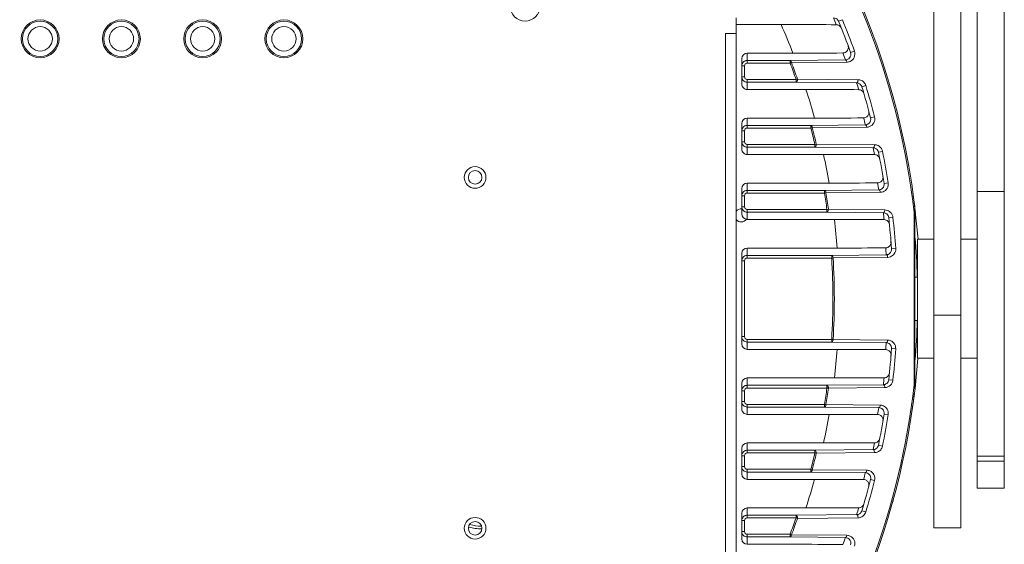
# Model space of a CAD drawing. Header units: millimetres. Extents: x 29170 to 33192, y 36 to 3108.
# Tile 87 of 256: x 29510 to 29692, y 2024 to 2121. Entities that reach past the tile are written whole.
import ezdxf

# ---------------------------------------------------------------- set-up
doc = ezdxf.new("R2010")
doc.units = ezdxf.units.MM
doc.layers.add('细实线', color=7, linetype='Continuous', lineweight=13)

msp = doc.modelspace()

# ---------------------------------------------------------------- linework, layer by layer
at = {"layer": '细实线'}
for p, q in [((29686.545, 2034.186), (29686.545, 2159.185)), ((29691.545, 2034.186), (29691.545, 2158.648)), ((29683.545, 2153.014), (29683.545, 2026.842)), ((29678.545, 2026.842), (29678.545, 2132.145)), ((29642.045, 2017.339), (29642.045, 2121.031)), ((29650.328, 2119.824), (29642.045, 2119.824)), ((29660.941, 2120.429), (29661.649, 2120.719)), ((29640.045, 2118.185), (29642.045, 2118.185)), ((29640.045, 2118.185), (29640.045, 2020.185)), ((29644.082, 2114.547), (29652.515, 2114.547)), ((29644.082, 2112.694), (29644.082, 2114.547)), ((29663.156, 2114.658), (29663.876, 2114.916)), ((29643.082, 2108.824), (29643.082, 2113.547)), ((29644.082, 2113.194), (29652.008, 2113.194)), ((29644.082, 2112.694), (29652.006, 2112.694)), ((29652.008, 2113.194), (29662.222, 2113.299)), ((29652.008, 2113.194), (29652.008, 2112.694)), ((29652.008, 2112.694), (29652.256, 2112.787)), ((29652.256, 2112.786), (29662.473, 2112.886)), ((29643.082, 2112.194), (29643.582, 2112.194)), ((29643.582, 2110.177), (29643.582, 2112.194)), ((29643.082, 2110.177), (29643.582, 2110.177)), ((29653.094, 2109.677), (29644.082, 2109.677)), ((29644.082, 2107.824), (29644.082, 2109.677)), ((29653.096, 2109.177), (29644.082, 2109.177)), ((29653.346, 2109.763), (29653.095, 2109.677)), ((29653.095, 2109.677), (29653.095, 2109.177)), ((29664.281, 2109.061), (29653.096, 2109.177)), ((29664.534, 2109.641), (29653.346, 2109.762)), ((29654.923, 2107.824), (29644.082, 2107.824)), ((29665.242, 2108.34), (29665.974, 2108.561)), ((29643.082, 2096.824), (29643.082, 2101.547)), ((29644.082, 2102.547), (29656.502, 2102.547)), ((29644.082, 2100.694), (29644.082, 2102.547)), ((29666.852, 2102.569), (29667.593, 2102.758)), ((29643.082, 2100.194), (29643.582, 2100.194)), ((29643.582, 2098.177), (29643.582, 2100.194)), ((29644.082, 2101.194), (29655.826, 2101.194)), ((29644.082, 2100.694), (29655.825, 2100.694)), ((29655.826, 2101.194), (29665.888, 2101.301)), ((29655.826, 2101.194), (29655.826, 2100.694)), ((29655.826, 2100.694), (29656.083, 2100.761)), ((29656.083, 2100.761), (29666.146, 2100.863)), ((29643.082, 2098.177), (29643.582, 2098.177)), ((29656.838, 2097.738), (29656.58, 2097.677)), ((29667.58, 2097.619), (29656.838, 2097.737)), ((29656.578, 2097.677), (29644.082, 2097.677)), ((29644.082, 2095.824), (29644.082, 2097.677)), ((29656.58, 2097.177), (29644.082, 2097.177)), ((29656.58, 2097.677), (29656.58, 2097.177)), ((29667.321, 2097.063), (29656.58, 2097.177)), ((29668.304, 2096.25), (29669.053, 2096.403)), ((29658.173, 2095.824), (29644.082, 2095.824)), ((29644.082, 2090.547), (29659.198, 2090.547)), ((29644.082, 2088.694), (29644.082, 2090.547)), ((29669.355, 2090.479), (29670.11, 2090.6)), ((29643.082, 2086.177), (29643.082, 2089.547)), ((29644.082, 2089.194), (29658.355, 2089.194)), ((29644.082, 2088.694), (29658.354, 2088.694)), ((29658.355, 2089.194), (29668.37, 2089.302)), ((29658.355, 2089.194), (29658.355, 2088.694)), ((29658.355, 2088.694), (29658.617, 2088.736)), ((29658.617, 2088.736), (29668.632, 2088.841)), ((29686.545, 2088.989), (29691.545, 2088.989)), ((29643.082, 2088.194), (29643.582, 2088.194)), ((29643.582, 2086.177), (29643.582, 2088.194)), ((29643.082, 2086.177), (29643.582, 2086.177)), ((29643.082, 2086.177), (29643.082, 2084.859)), ((29658.797, 2085.677), (29644.082, 2085.677)), ((29644.082, 2083.824), (29644.082, 2085.677)), ((29658.798, 2085.177), (29644.082, 2085.177)), ((29659.061, 2085.712), (29658.798, 2085.677)), ((29658.798, 2085.677), (29658.798, 2085.177)), ((29669.216, 2085.064), (29658.798, 2085.177)), ((29669.479, 2085.597), (29659.061, 2085.712)), ((29674.903, 2085.083), (29674.903, 2053.288)), ((29675.045, 2085.889), (29675.045, 2052.482)), ((29660.184, 2083.824), (29644.082, 2083.824)), ((29670.211, 2084.16), (29670.972, 2084.245)), ((29678.545, 2080.185), (29675.545, 2080.185)), ((29675.545, 2058.185), (29675.545, 2080.185)), ((29686.545, 2080.185), (29683.545, 2080.185)), ((29644.082, 2078.547), (29660.686, 2078.547)), ((29644.082, 2076.694), (29644.082, 2078.547)), ((29670.73, 2078.389), (29671.494, 2078.442)), ((29643.082, 2060.824), (29643.082, 2077.547)), ((29643.082, 2076.194), (29643.582, 2076.194)), ((29643.582, 2062.177), (29643.582, 2076.194)), ((29644.082, 2077.194), (29659.673, 2077.194)), ((29644.082, 2076.694), (29659.673, 2076.694)), ((29659.673, 2077.194), (29669.734, 2077.304)), ((29659.673, 2077.194), (29659.673, 2076.694)), ((29659.673, 2076.694), (29659.938, 2076.71)), ((29659.938, 2076.71), (29669.999, 2076.819)), ((29675.545, 2073.185), (29675.045, 2073.185)), ((29675.545, 2073.185), (29675.045, 2073.185)), ((29675.545, 2065.185), (29675.045, 2065.185)), ((29675.545, 2065.185), (29675.045, 2065.185)), ((29678.545, 2066.132), (29683.545, 2066.132)), ((29643.082, 2062.177), (29643.582, 2062.177)), ((29659.673, 2061.677), (29644.082, 2061.677)), ((29644.082, 2059.824), (29644.082, 2061.677)), ((29659.938, 2061.661), (29659.673, 2061.677)), ((29659.673, 2061.677), (29659.673, 2061.177)), ((29669.999, 2061.552), (29659.938, 2061.661)), ((29659.673, 2061.177), (29644.082, 2061.177)), ((29644.082, 2059.824), (29660.694, 2059.824)), ((29669.734, 2061.067), (29659.673, 2061.177)), ((29670.73, 2059.981), (29671.494, 2059.929)), ((29678.545, 2058.185), (29675.545, 2058.185)), ((29686.545, 2058.185), (29683.545, 2058.185)), ((29660.177, 2054.547), (29644.082, 2054.547)), ((29644.082, 2052.694), (29644.082, 2054.547)), ((29670.211, 2054.21), (29670.972, 2054.126)), ((29643.082, 2048.824), (29643.082, 2053.547)), ((29644.082, 2053.194), (29658.798, 2053.194)), ((29644.082, 2052.694), (29658.797, 2052.694)), ((29658.798, 2053.194), (29669.216, 2053.307)), ((29658.798, 2053.194), (29658.798, 2052.694)), ((29658.798, 2052.694), (29659.061, 2052.659)), ((29659.061, 2052.659), (29669.479, 2052.774)), ((29674.903, 2053.288), (29674.962, 2052.931)), ((29643.082, 2052.194), (29643.582, 2052.194)), ((29643.582, 2050.177), (29643.582, 2052.194)), ((29643.082, 2050.177), (29643.582, 2050.177)), ((29658.352, 2049.677), (29644.082, 2049.677)), ((29644.082, 2047.824), (29644.082, 2049.677)), ((29658.355, 2049.177), (29644.082, 2049.177)), ((29658.617, 2049.635), (29658.355, 2049.677)), ((29658.355, 2049.677), (29658.355, 2049.177)), ((29668.37, 2049.069), (29658.355, 2049.177)), ((29668.632, 2049.53), (29658.617, 2049.635)), ((29644.082, 2047.824), (29659.206, 2047.824)), ((29669.355, 2047.892), (29670.11, 2047.771)), ((29643.082, 2036.824), (29643.082, 2041.547)), ((29658.166, 2042.547), (29644.082, 2042.547)), ((29644.082, 2040.694), (29644.082, 2042.547)), ((29668.304, 2042.121), (29669.053, 2041.967)), ((29643.082, 2040.194), (29643.582, 2040.194)), ((29643.582, 2038.177), (29643.582, 2040.194)), ((29644.082, 2041.194), (29656.58, 2041.194)), ((29644.082, 2040.694), (29656.578, 2040.694)), ((29656.58, 2041.194), (29667.321, 2041.308)), ((29656.58, 2041.194), (29656.58, 2040.694)), ((29656.58, 2040.694), (29656.838, 2040.633)), ((29656.838, 2040.634), (29667.58, 2040.752)), ((29691.545, 2040.132), (29686.545, 2040.132)), ((29643.082, 2038.177), (29643.582, 2038.177)), ((29691.545, 2039.185), (29686.545, 2039.185)), ((29655.817, 2037.677), (29644.082, 2037.677)), ((29644.082, 2035.824), (29644.082, 2037.677)), ((29655.826, 2037.177), (29644.082, 2037.177)), ((29656.083, 2037.609), (29655.826, 2037.677)), ((29655.826, 2037.677), (29655.826, 2037.177)), ((29665.888, 2037.07), (29655.826, 2037.177)), ((29666.146, 2037.507), (29656.083, 2037.61)), ((29644.082, 2035.824), (29656.51, 2035.824)), ((29666.852, 2035.802), (29667.593, 2035.613)), ((29691.545, 2034.185), (29686.545, 2034.185)), ((29654.915, 2030.547), (29644.082, 2030.547)), ((29644.082, 2028.694), (29644.082, 2030.547)), ((29643.082, 2024.824), (29643.082, 2029.547)), ((29644.082, 2029.194), (29653.096, 2029.194)), ((29644.082, 2028.694), (29653.094, 2028.694)), ((29653.095, 2029.194), (29653.095, 2028.694)), ((29653.095, 2028.694), (29653.346, 2028.607)), ((29653.096, 2029.194), (29664.281, 2029.309)), ((29653.346, 2028.608), (29664.534, 2028.73)), ((29665.242, 2030.031), (29665.974, 2029.809)), ((29643.082, 2028.194), (29643.582, 2028.194)), ((29643.582, 2026.177), (29643.582, 2028.194)), ((29683.545, 2026.842), (29678.545, 2026.842)), ((29643.082, 2026.177), (29643.582, 2026.177)), ((29651.987, 2025.677), (29644.082, 2025.677)), ((29644.082, 2023.824), (29644.082, 2025.677)), ((29652.008, 2025.177), (29644.082, 2025.177)), ((29652.256, 2025.584), (29652.008, 2025.677)), ((29652.008, 2025.677), (29652.008, 2025.177)), ((29662.222, 2025.072), (29652.008, 2025.177)), ((29662.473, 2025.485), (29652.256, 2025.584)), ((29644.082, 2023.824), (29652.523, 2023.824))]:
    msp.add_line(p, q, dxfattribs=at)
for centre, radius in [((29603.072, 2123.206), 2.75), ((29513.545, 2117.185), 3.5), ((29513.545, 2117.185), 3.25), ((29528.545, 2117.185), 3.5), ((29528.545, 2117.185), 3.25), ((29543.545, 2117.185), 3.5), ((29543.545, 2117.185), 3.25), ((29558.545, 2117.185), 3.5), ((29558.545, 2117.185), 3.25), ((29513.545, 2117.185), 2.25), ((29528.545, 2117.185), 2.25), ((29543.545, 2117.185), 2.25), ((29558.545, 2117.185), 2.25), ((29593.845, 2091.585), 2), ((29593.845, 2091.585), 1.25), ((29593.845, 2026.785), 2), ((29593.845, 2026.785), 1.25)]:
    msp.add_circle(centre, radius, dxfattribs=at)
for centre, radius, start, end in [((29536.045, 2069.185), 140, 4.5118, 175.47238), ((29536.045, 2069.185), 139.765, 6.53108, 34.29584), ((29559.679, 2079.175), 99.346, 20.8576, 24.15233), ((29536.044, 2070.185), 134.001, 21.72814, 22.31271), ((29536.045, 2069.185), 135, 19.68417, 22.30784), ((29536.045, 2069.185), 135.765, 19.68417, 22.30784), ((29653.733, 3342.873), 1228.327, 269.943153, 270.374392), ((29536.044, 2068.185), 134.001, 19.67407, 20.25331), ((29661.742, 2115.582), 1.013, 316.03242, 359.68439), ((29644.082, 2112.194), 0.5, 90.00526, 180.00347), ((29644.083, 2112.192), 1.002, 103.99638, 116.90037), ((29644.083, 2112.189), 1.005, 90.03169, 103.95138), ((29536.045, 2069.185), 123.857, 19.08223, 20.56602), ((29536.045, 2069.185), 124.122, 19.08141, 20.5654), ((29644.086, 2110.177), 1.005, 180.03169, 193.95067), ((29644.084, 2110.178), 1.002, 193.99567, 206.89886), ((29644.082, 2110.177), 0.5, 179.99653, 269.99475), ((29536.044, 2070.185), 134.001, 16.2994, 16.86514), ((29664.511, 2108.108), 1.534, 49.63906, 64.87342), ((29664.528, 2108.123), 1.511, 16.8655, 23.27225), ((29560.564, 2076.708), 99.357, 15.07385, 18.2507), ((29536.045, 2069.185), 135, 14.31678, 16.85979), ((29536.045, 2069.185), 135.765, 14.31678, 16.85979), ((29657.701, 3248.449), 1145.902, 269.940043, 270.392789), ((29536.044, 2068.185), 134.001, 14.30762, 14.86985), ((29644.082, 2100.194), 0.5, 90.00526, 180.00347), ((29644.083, 2100.192), 1.002, 103.99638, 116.90037), ((29644.083, 2100.189), 1.005, 90.03169, 103.95138), ((29536.045, 2069.185), 123.857, 13.29928, 14.73799), ((29536.045, 2069.185), 124.122, 13.29876, 14.73756), ((29644.086, 2098.177), 1.005, 180.03169, 193.95067), ((29644.084, 2098.178), 1.002, 193.99567, 206.89886), ((29644.082, 2098.177), 0.5, 179.99653, 269.99475), ((29536.044, 2070.185), 134.001, 11.01757, 11.5708), ((29667.554, 2096.086), 1.535, 45.88739, 63.16386), ((29536.045, 2069.185), 135, 9.0752, 11.56493), ((29667.572, 2096.1), 1.512, 11.57367, 19.28778), ((29536.045, 2069.185), 135.765, 9.0752, 11.56493), ((29561.179, 2074.243), 99.366, 9.4437, 12.54375), ((29660.394, 3181.531), 1090.985, 269.93721, 270.407914), ((29536.044, 2068.185), 134.001, 9.06684, 9.61792), ((29644.082, 2088.194), 0.5, 90.00526, 180.00347), ((29644.083, 2088.192), 1.002, 103.99638, 116.90037), ((29644.083, 2088.189), 1.005, 90.03169, 103.95138), ((29536.045, 2069.185), 123.857, 7.65167, 9.0625), ((29536.045, 2069.185), 124.122, 7.65142, 9.06226), ((29536.045, 2069.185), 140, 6.52034, 7.80657), ((29642.943, 2084.571), 1.2, 83.35519, 140.06274), ((29644.086, 2086.177), 1.005, 180.03169, 193.95067), ((29644.084, 2086.178), 1.002, 193.99567, 206.89886), ((29644.082, 2086.177), 0.5, 179.99653, 269.99475), ((29536.044, 2070.185), 134.001, 5.82921, 6.37512), ((29669.456, 2084.072), 1.526, 40.84366, 67.93829), ((29642.943, 2084.571), 1.2, 220.24139, 324.4049), ((29561.542, 2071.78), 99.374, 3.90437, 6.961), ((29669.34, 2082.782), 1.013, 25.89205, 67.74654), ((29536.045, 2069.185), 135, 3.90937, 6.3687), ((29669.466, 2084.077), 1.516, 6.39237, 18.61197), ((29536.045, 2069.185), 135.765, 3.90937, 6.3687), ((29544.063, 2069.189), 131.482, 1.74818, 4.99751), ((29661.892, 3136.17), 1057.624, 269.934679, 270.419807), ((29536.044, 2068.185), 134.001, 3.90172, 4.44661), ((29669.975, 2078.34), 1.522, 324.73713, 3.83218), ((29644.082, 2076.194), 0.5, 90.00526, 180.00347), ((29644.083, 2076.192), 1.002, 103.99638, 116.90037), ((29644.083, 2076.189), 1.005, 90.03169, 103.95138), ((29536.045, 2069.185), 123.857, 356.52438, 3.47562), ((29536.045, 2069.185), 124.122, 356.52442, 3.47557), ((29669.975, 2078.338), 1.521, 291.77643, 324.78868), ((29543.994, 2069.186), 131.55, 355.00328, 358.25093), ((29644.087, 2062.177), 1.005, 180.03544, 194.03145), ((29644.084, 2062.178), 1.002, 194.07938, 207.00333), ((29644.082, 2062.177), 0.5, 179.99604, 269.99523), ((29669.974, 2060.031), 1.523, 38.01894, 66.28907), ((29561.553, 2066.86), 99.39, 352.88369, 355.94063), ((29661.894, 1002.609), 1057.215, 89.580152, 90.065077), ((29536.044, 2070.185), 134.001, 355.55339, 356.09828), ((29536.045, 2069.185), 135, 353.6313, 356.09063), ((29536.045, 2069.185), 135.765, 353.6313, 356.09063), ((29669.978, 2060.032), 1.519, 356.12499, 38.09045), ((29536.045, 2069.185), 140, 214.31294, 355.47232), ((29536.044, 2068.186), 134.001, 353.62488, 354.17079), ((29669.34, 2055.589), 1.013, 292.22633, 334.13908), ((29669.499, 2054.29), 1.482, 348.64328, 353.62426), ((29644.082, 2052.194), 0.5, 90.00526, 180.00347), ((29644.083, 2052.192), 1.002, 103.99638, 116.90037), ((29644.083, 2052.189), 1.005, 90.03169, 103.95138), ((29536.045, 2069.185), 139.765, 325.70416, 353.46892), ((29536.045, 2069.185), 123.857, 350.93741, 352.34833), ((29536.045, 2069.185), 124.122, 350.9378, 352.34857), ((29669.457, 2054.299), 1.525, 293.27239, 334.3144), ((29669.447, 2054.3), 1.534, 334.40905, 348.64788), ((29536.045, 2069.185), 140, 351.57449, 353.47967), ((29644.086, 2050.177), 1.005, 180.03169, 193.95067), ((29644.084, 2050.178), 1.002, 193.99567, 206.89886), ((29644.082, 2050.177), 0.5, 179.99653, 269.99475), ((29536.044, 2070.185), 134.001, 350.38208, 350.93316), ((29561.2, 2064.402), 99.398, 347.29854, 350.39926), ((29660.396, 957.273), 1090.551, 89.592044, 90.062542), ((29536.045, 2069.185), 135, 348.43507, 350.9248), ((29536.045, 2069.185), 135.765, 348.43507, 350.9248), ((29536.044, 2068.186), 134.001, 348.4292, 348.98243), ((29667.582, 2042.269), 1.501, 345.96008, 348.43282), ((29644.082, 2040.194), 0.5, 90.00526, 180.00347), ((29644.083, 2040.192), 1.002, 103.99638, 116.90037), ((29644.083, 2040.189), 1.005, 90.03169, 103.95138), ((29536.045, 2069.185), 123.857, 345.26113, 346.70068), ((29536.045, 2069.185), 124.122, 345.26251, 346.70115), ((29667.559, 2042.278), 1.527, 294.34341, 319.86919), ((29644.086, 2038.177), 1.005, 180.03169, 193.95067), ((29644.084, 2038.178), 1.002, 193.99567, 206.89886), ((29644.082, 2038.177), 0.5, 179.99653, 269.99475), ((29536.044, 2070.185), 134.001, 345.13015, 345.69238), ((29560.596, 2061.945), 99.408, 341.58747, 344.76539), ((29657.704, 890.403), 1145.422, 89.607169, 90.059702), ((29536.045, 2069.185), 135, 343.14021, 345.68322), ((29536.045, 2069.185), 135.765, 343.14021, 345.68322), ((29536.044, 2068.186), 134.001, 343.13486, 343.7006), ((29536.045, 2069.185), 140, 344.23434, 344.57133), ((29644.082, 2028.194), 0.5, 90.00526, 180.00347), ((29644.083, 2028.192), 1.002, 103.99638, 116.90037), ((29644.083, 2028.189), 1.005, 90.03169, 103.95138), ((29536.045, 2069.185), 123.857, 339.43078, 340.91781), ((29664.516, 2030.253), 1.523, 270.66652, 298.94272), ((29664.512, 2030.261), 1.532, 298.95389, 311.93551), ((29594.934, 2035.185), 8.5, 254.62244, 271.15222), ((29594.934, 2035.185), 8, 255.00003, 270.7663), ((29536.045, 2069.185), 124.122, 339.43459, 340.91841), ((29644.086, 2026.177), 1.005, 180.03169, 193.95067), ((29644.084, 2026.178), 1.002, 193.99567, 206.89886), ((29644.082, 2026.177), 0.5, 179.99653, 269.99475), ((29536.044, 2070.186), 134.001, 339.74669, 340.32593), ((29653.736, 796.057), 1227.768, 89.625565, 90.056583)]:
    msp.add_arc(centre, radius, start, end, dxfattribs=at)
for centre, start_param, end_param in [((29644.082, 2113.547), 0, 1.5707963), ((29644.082, 2108.824), 1.5707963, 3.1415927), ((29644.082, 2101.547), 0, 1.5707963), ((29644.082, 2096.824), 1.5707963, 3.1415927), ((29644.082, 2089.547), 0, 1.5707963), ((29644.082, 2084.859), -4.712389, -3.3054005), ((29644.082, 2084.824), -3.3286025, -3.1415927), ((29644.082, 2077.547), 0, 1.5707963), ((29644.082, 2060.824), -4.712389, -3.1415927), ((29644.082, 2053.547), 0, 1.5707963), ((29644.082, 2048.824), 1.5707963, 3.1415927), ((29644.082, 2041.547), 0, 1.5707963), ((29644.082, 2036.824), -4.712389, -3.1415927), ((29644.082, 2029.547), 0, 1.5707963), ((29644.082, 2024.824), -4.712389, -3.1415927)]:
    msp.add_ellipse(centre, major_axis=(0, 1), ratio=0.9998477, start_param=start_param, end_param=end_param, dxfattribs=at)
for points, knots in [([(29650.328, 2119.824), (29651.197, 2119.824), (29654.596, 2119.822), (29657.994, 2119.813), (29660.524, 2119.792)], [0, 0, 0, 0, 0.2556489, 1, 1, 1, 1]), ([(29660.941, 2120.429), (29660.861, 2120.624), (29660.587, 2120.945), (29660.191, 2121.057), (29660.011, 2121.06)], [0, 0, 0, 0, 0.5390537, 1, 1, 1, 1]), ([(29661.455, 2119.156), (29661.381, 2119.344), (29661.115, 2119.672), (29660.715, 2119.791), (29660.524, 2119.792)], [0, 0, 0, 0, 0.5146288, 1, 1, 1, 1]), ([(29662.222, 2113.299), (29662.503, 2113.304), (29662.964, 2113.532), (29663.24, 2114.116), (29663.218, 2114.484), (29663.156, 2114.658)], [0, 0, 0, 0, 0.4481081, 0.7047812, 1, 1, 1, 1]), ([(29663.057, 2113.012), (29663.38, 2113.154), (29663.97, 2113.716), (29664.007, 2114.55), (29663.876, 2114.916)], [0, 0, 0, 0, 0.4758132, 1, 1, 1, 1]), ([(29652.256, 2112.787), (29652.253, 2112.841), (29652.224, 2112.993), (29652.117, 2113.19), (29652.008, 2113.194)], [0, 0, 0, 0, 0.329893, 1, 1, 1, 1]), ([(29662.222, 2113.299), (29662.253, 2113.298), (29662.417, 2113.224), (29662.459, 2113.024), (29662.473, 2112.886)], [0, 0, 0, 0, 0.1815092, 1, 1, 1, 1]), ([(29653.095, 2109.177), (29653.184, 2109.179), (29653.347, 2109.409), (29653.357, 2109.627), (29653.346, 2109.763)], [0, 0, 0, 0, 0.3928733, 1, 1, 1, 1]), ([(29664.281, 2109.061), (29664.369, 2109.064), (29664.533, 2109.289), (29664.544, 2109.506), (29664.534, 2109.641)], [0, 0, 0, 0, 0.3936086, 1, 1, 1, 1]), ([(29665.242, 2108.34), (29665.176, 2108.558), (29664.902, 2108.928), (29664.474, 2109.058), (29664.281, 2109.061)], [0, 0, 0, 0, 0.5415252, 1, 1, 1, 1]), ([(29654.923, 2107.824), (29655.753, 2107.824), (29658.999, 2107.822), (29662.244, 2107.813), (29664.659, 2107.793)], [0, 0, 0, 0, 0.2558591, 1, 1, 1, 1]), ([(29665.621, 2107.067), (29665.56, 2107.276), (29665.296, 2107.653), (29664.864, 2107.792), (29664.659, 2107.793)], [0, 0, 0, 0, 0.5153211, 1, 1, 1, 1]), ([(29665.924, 2102.646), (29666.091, 2102.714), (29666.398, 2102.949), (29666.536, 2103.314), (29666.551, 2103.501)], [0, 0, 0, 0, 0.4886801, 1, 1, 1, 1]), ([(29665.888, 2101.301), (29666.156, 2101.305), (29666.594, 2101.509), (29666.889, 2102.048), (29666.896, 2102.398), (29666.852, 2102.569)], [0, 0, 0, 0, 0.447654, 0.70551, 1, 1, 1, 1]), ([(29666.684, 2100.97), (29667, 2101.096), (29667.588, 2101.606), (29667.686, 2102.395), (29667.593, 2102.758)], [0, 0, 0, 0, 0.4763188, 1, 1, 1, 1]), ([(29656.083, 2100.761), (29656.081, 2100.818), (29656.053, 2100.98), (29655.943, 2101.19), (29655.826, 2101.194)], [0, 0, 0, 0, 0.3279315, 1, 1, 1, 1]), ([(29665.888, 2101.301), (29665.921, 2101.3), (29666.016, 2101.258), (29666.11, 2101.093), (29666.14, 2100.947), (29666.146, 2100.863)], [0, 0, 0, 0, 0.1793726, 0.5370736, 1, 1, 1, 1]), ([(29656.58, 2097.177), (29656.618, 2097.178), (29656.732, 2097.24), (29656.825, 2097.453), (29656.843, 2097.636), (29656.838, 2097.738)], [0, 0, 0, 0, 0.1739037, 0.5390126, 1, 1, 1, 1]), ([(29667.321, 2097.063), (29667.36, 2097.064), (29667.474, 2097.125), (29667.566, 2097.336), (29667.586, 2097.518), (29667.58, 2097.619)], [0, 0, 0, 0, 0.1743962, 0.5391449, 1, 1, 1, 1]), ([(29668.304, 2096.25), (29668.255, 2096.49), (29667.985, 2096.91), (29667.527, 2097.06), (29667.321, 2097.063)], [0, 0, 0, 0, 0.54348, 1, 1, 1, 1]), ([(29658.173, 2095.824), (29658.975, 2095.824), (29662.109, 2095.822), (29665.243, 2095.813), (29667.575, 2095.794)], [0, 0, 0, 0, 0.2559489, 1, 1, 1, 1]), ([(29668.558, 2094.977), (29668.513, 2095.206), (29668.257, 2095.632), (29667.794, 2095.792), (29667.575, 2095.794)], [0, 0, 0, 0, 0.5157424, 1, 1, 1, 1]), ([(29668.37, 2089.302), (29668.625, 2089.306), (29669.204, 2089.546), (29669.403, 2090.177), (29669.355, 2090.479)], [0, 0, 0, 0, 0.4544527, 1, 1, 1, 1]), ([(29668.51, 2090.64), (29668.668, 2090.7), (29668.964, 2090.911), (29669.116, 2091.243), (29669.145, 2091.417)], [0, 0, 0, 0, 0.4884719, 1, 1, 1, 1]), ([(29669.168, 2088.946), (29669.466, 2089.064), (29670.025, 2089.527), (29670.165, 2090.253), (29670.11, 2090.6)], [0, 0, 0, 0, 0.4772922, 1, 1, 1, 1]), ([(29658.617, 2088.736), (29658.617, 2088.795), (29658.592, 2088.965), (29658.478, 2089.19), (29658.355, 2089.194)], [0, 0, 0, 0, 0.3265024, 1, 1, 1, 1]), ([(29668.37, 2089.302), (29668.404, 2089.301), (29668.504, 2089.256), (29668.6, 2089.082), (29668.628, 2088.928), (29668.632, 2088.841)], [0, 0, 0, 0, 0.1793888, 0.5383823, 1, 1, 1, 1]), ([(29658.798, 2085.177), (29658.836, 2085.178), (29658.947, 2085.235), (29659.042, 2085.438), (29659.064, 2085.614), (29659.061, 2085.712)], [0, 0, 0, 0, 0.1761806, 0.5395143, 1, 1, 1, 1]), ([(29669.216, 2085.064), (29669.253, 2085.065), (29669.364, 2085.122), (29669.46, 2085.324), (29669.482, 2085.499), (29669.479, 2085.597)], [0, 0, 0, 0, 0.1764004, 0.5395433, 1, 1, 1, 1]), ([(29670.211, 2084.16), (29670.183, 2084.419), (29669.922, 2084.891), (29669.434, 2085.061), (29669.216, 2085.064)], [0, 0, 0, 0, 0.5446365, 1, 1, 1, 1]), ([(29675.042, 2085.907), (29675.046, 2085.864), (29675.008, 2085.804), (29675.02, 2085.721), (29675.004, 2085.667), (29674.986, 2085.615), (29674.969, 2085.417), (29674.929, 2085.241), (29674.903, 2085.083)], [0, 0, 0, 0, 0.1540564, 0.2285147, 0.2922049, 0.3539326, 0.4236567, 1, 1, 1, 1]), ([(29675.045, 2085.064), (29675.045, 2085.078), (29674.969, 2085.07), (29674.937, 2085.081), (29674.903, 2085.083)], [0, 0, 0, 0, 0.2733705, 1, 1, 1, 1]), ([(29660.184, 2083.824), (29660.967, 2083.824), (29664.022, 2083.822), (29667.078, 2083.814), (29669.352, 2083.795)], [0, 0, 0, 0, 0.2559292, 1, 1, 1, 1]), ([(29669.734, 2077.304), (29669.976, 2077.308), (29670.525, 2077.522), (29670.75, 2078.099), (29670.73, 2078.389)], [0, 0, 0, 0, 0.4542354, 1, 1, 1, 1]), ([(29670.054, 2078.668), (29670.237, 2078.752), (29670.455, 2078.951), (29670.567, 2079.201), (29670.589, 2079.268)], [0, 0, 0, 0, 0.7390449, 1, 1, 1, 1]), ([(29659.938, 2076.71), (29659.94, 2076.772), (29659.917, 2076.95), (29659.802, 2077.19), (29659.673, 2077.194)], [0, 0, 0, 0, 0.3254765, 1, 1, 1, 1]), ([(29669.734, 2077.304), (29669.769, 2077.303), (29669.873, 2077.254), (29669.97, 2077.071), (29669.996, 2076.91), (29669.999, 2076.819)], [0, 0, 0, 0, 0.1788835, 0.5391896, 1, 1, 1, 1]), ([(29659.673, 2061.177), (29659.709, 2061.178), (29659.812, 2061.226), (29659.909, 2061.409), (29659.936, 2061.57), (29659.938, 2061.661)], [0, 0, 0, 0, 0.1789144, 0.5391652, 1, 1, 1, 1]), ([(29669.734, 2061.067), (29669.769, 2061.068), (29669.873, 2061.117), (29669.97, 2061.3), (29669.996, 2061.461), (29669.999, 2061.552)], [0, 0, 0, 0, 0.1788835, 0.5391899, 1, 1, 1, 1]), ([(29670.73, 2059.981), (29670.75, 2060.272), (29670.525, 2060.849), (29669.976, 2061.063), (29669.734, 2061.067)], [0, 0, 0, 0, 0.5456869, 1, 1, 1, 1]), ([(29670.589, 2059.104), (29670.567, 2059.171), (29670.454, 2059.421), (29670.236, 2059.619), (29670.053, 2059.704)], [0, 0, 0, 0, 0.2609321, 1, 1, 1, 1]), ([(29660.177, 2054.547), (29660.96, 2054.547), (29664.018, 2054.549), (29667.076, 2054.557), (29669.352, 2054.576)], [0, 0, 0, 0, 0.2559259, 1, 1, 1, 1]), ([(29669.216, 2053.307), (29669.434, 2053.31), (29669.922, 2053.479), (29670.183, 2053.951), (29670.211, 2054.21)], [0, 0, 0, 0, 0.454728, 1, 1, 1, 1]), ([(29659.061, 2052.659), (29659.068, 2052.725), (29659.052, 2052.856), (29658.998, 2053.053), (29658.882, 2053.191), (29658.798, 2053.194)], [0, 0, 0, 0, 0.3161302, 0.6046594, 1, 1, 1, 1]), ([(29669.216, 2053.306), (29669.253, 2053.305), (29669.364, 2053.249), (29669.46, 2053.047), (29669.482, 2052.872), (29669.479, 2052.774)], [0, 0, 0, 0, 0.1764083, 0.539526, 1, 1, 1, 1]), ([(29675.045, 2053.306), (29675.045, 2053.293), (29674.969, 2053.301), (29674.937, 2053.29), (29674.903, 2053.288)], [0, 0, 0, 0, 0.2733524, 1, 1, 1, 1]), ([(29674.962, 2052.931), (29674.978, 2052.835), (29674.999, 2052.776), (29675.039, 2052.404), (29675.042, 2052.464)], [0, 0, 0, 0, 0.6159335, 1, 1, 1, 1]), ([(29658.355, 2049.177), (29658.389, 2049.178), (29658.488, 2049.223), (29658.584, 2049.396), (29658.612, 2049.548), (29658.617, 2049.635)], [0, 0, 0, 0, 0.1794157, 0.5382525, 1, 1, 1, 1]), ([(29668.37, 2049.069), (29668.404, 2049.07), (29668.504, 2049.115), (29668.6, 2049.289), (29668.628, 2049.443), (29668.632, 2049.53)], [0, 0, 0, 0, 0.179389, 0.5383825, 1, 1, 1, 1]), ([(29669.355, 2047.892), (29669.403, 2048.194), (29669.204, 2048.825), (29668.625, 2049.065), (29668.37, 2049.069)], [0, 0, 0, 0, 0.5454837, 1, 1, 1, 1]), ([(29670.11, 2047.771), (29670.163, 2048.105), (29670.039, 2048.8), (29669.523, 2049.264), (29669.241, 2049.393)], [0, 0, 0, 0, 0.5218815, 1, 1, 1, 1]), ([(29669.145, 2046.955), (29669.116, 2047.13), (29668.963, 2047.461), (29668.667, 2047.671), (29668.509, 2047.731)], [0, 0, 0, 0, 0.5114736, 1, 1, 1, 1]), ([(29667.575, 2042.577), (29667.794, 2042.579), (29668.257, 2042.739), (29668.513, 2043.165), (29668.558, 2043.393)], [0, 0, 0, 0, 0.4842526, 1, 1, 1, 1]), ([(29658.166, 2042.547), (29658.968, 2042.547), (29662.105, 2042.549), (29665.241, 2042.557), (29667.575, 2042.577)], [0, 0, 0, 0, 0.2559456, 1, 1, 1, 1]), ([(29667.321, 2041.308), (29667.527, 2041.311), (29667.985, 2041.46), (29668.255, 2041.881), (29668.304, 2042.121)], [0, 0, 0, 0, 0.4564401, 1, 1, 1, 1]), ([(29656.838, 2040.633), (29656.847, 2040.702), (29656.833, 2040.838), (29656.782, 2041.042), (29656.666, 2041.191), (29656.58, 2041.194)], [0, 0, 0, 0, 0.3158766, 0.6065474, 1, 1, 1, 1]), ([(29667.321, 2041.308), (29667.36, 2041.307), (29667.474, 2041.246), (29667.566, 2041.035), (29667.586, 2040.853), (29667.58, 2040.752)], [0, 0, 0, 0, 0.1743963, 0.5391447, 1, 1, 1, 1]), ([(29655.826, 2037.177), (29655.858, 2037.178), (29655.952, 2037.219), (29656.046, 2037.382), (29656.076, 2037.527), (29656.083, 2037.609)], [0, 0, 0, 0, 0.1793024, 0.5367467, 1, 1, 1, 1]), ([(29665.888, 2037.07), (29665.921, 2037.071), (29666.016, 2037.113), (29666.11, 2037.278), (29666.14, 2037.424), (29666.146, 2037.507)], [0, 0, 0, 0, 0.1793728, 0.5370738, 1, 1, 1, 1]), ([(29666.852, 2035.802), (29666.895, 2035.973), (29666.889, 2036.322), (29666.594, 2036.862), (29666.156, 2037.066), (29665.888, 2037.07)], [0, 0, 0, 0, 0.2943648, 0.5522972, 1, 1, 1, 1]), ([(29667.593, 2035.613), (29667.684, 2035.969), (29667.594, 2036.743), (29667.027, 2037.254), (29666.719, 2037.386)], [0, 0, 0, 0, 0.5233143, 1, 1, 1, 1]), ([(29666.55, 2034.883), (29666.532, 2035.068), (29666.392, 2035.428), (29666.087, 2035.659), (29665.922, 2035.726)], [0, 0, 0, 0, 0.5111545, 1, 1, 1, 1]), ([(29654.915, 2030.547), (29655.746, 2030.547), (29658.994, 2030.549), (29662.242, 2030.558), (29664.659, 2030.578)], [0, 0, 0, 0, 0.2558556, 1, 1, 1, 1]), ([(29664.659, 2030.578), (29664.864, 2030.579), (29665.296, 2030.718), (29665.56, 2031.095), (29665.621, 2031.304)], [0, 0, 0, 0, 0.4846691, 1, 1, 1, 1]), ([(29653.346, 2028.607), (29653.358, 2028.678), (29653.347, 2028.82), (29653.299, 2029.03), (29653.184, 2029.191), (29653.095, 2029.194)], [0, 0, 0, 0, 0.3158727, 0.6090938, 1, 1, 1, 1]), ([(29664.281, 2029.309), (29664.474, 2029.312), (29664.902, 2029.443), (29665.176, 2029.813), (29665.242, 2030.031)], [0, 0, 0, 0, 0.4583703, 1, 1, 1, 1]), ([(29664.281, 2029.309), (29664.369, 2029.307), (29664.533, 2029.082), (29664.544, 2028.865), (29664.534, 2028.73)], [0, 0, 0, 0, 0.3936085, 1, 1, 1, 1]), ([(29652.008, 2025.177), (29652.038, 2025.178), (29652.2, 2025.251), (29652.242, 2025.448), (29652.256, 2025.584)], [0, 0, 0, 0, 0.1811881, 1, 1, 1, 1]), ([(29662.222, 2025.072), (29662.253, 2025.072), (29662.417, 2025.147), (29662.459, 2025.347), (29662.473, 2025.485)], [0, 0, 0, 0, 0.1815085, 1, 1, 1, 1]), ([(29663.156, 2023.713), (29663.218, 2023.887), (29663.24, 2024.255), (29662.964, 2024.839), (29662.503, 2025.067), (29662.222, 2025.072)], [0, 0, 0, 0, 0.2951412, 0.5519376, 1, 1, 1, 1]), ([(29663.876, 2023.455), (29664.006, 2023.818), (29663.972, 2024.641), (29663.396, 2025.204), (29663.078, 2025.35)], [0, 0, 0, 0, 0.5239834, 1, 1, 1, 1])]:
    msp.add_open_spline(points, degree=3, knots=knots, dxfattribs=at)
for points in [[(29662.755, 2115.577), (29662.756, 2115.697), (29662.735, 2115.818), (29662.693, 2115.931)], [(29661.76, 2114.573), (29662.018, 2114.574), (29662.292, 2114.693), (29662.471, 2114.879)], [(29643.082, 2112.194), (29643.082, 2112.325), (29643.109, 2112.458), (29643.159, 2112.579)], [(29643.159, 2112.579), (29643.248, 2112.792), (29643.424, 2112.981), (29643.629, 2113.086)], [(29662.473, 2112.886), (29662.672, 2112.888), (29662.875, 2112.932), (29663.057, 2113.012)], [(29643.697, 2109.254), (29643.484, 2109.343), (29643.295, 2109.519), (29643.19, 2109.724)], [(29644.082, 2109.177), (29643.951, 2109.177), (29643.818, 2109.203), (29643.697, 2109.254)], [(29665.162, 2109.497), (29664.968, 2109.588), (29664.749, 2109.638), (29664.534, 2109.641)], [(29665.916, 2108.72), (29665.825, 2108.932), (29665.68, 2109.128), (29665.504, 2109.277)], [(29666.551, 2103.501), (29666.56, 2103.614), (29666.55, 2103.731), (29666.521, 2103.841)], [(29665.557, 2102.573), (29665.682, 2102.574), (29665.809, 2102.6), (29665.924, 2102.646)], [(29643.082, 2100.194), (29643.082, 2100.325), (29643.109, 2100.458), (29643.159, 2100.579)], [(29643.159, 2100.579), (29643.248, 2100.792), (29643.424, 2100.981), (29643.629, 2101.086)], [(29666.146, 2100.863), (29666.328, 2100.865), (29666.514, 2100.902), (29666.684, 2100.97)], [(29643.697, 2097.254), (29643.484, 2097.343), (29643.295, 2097.519), (29643.19, 2097.724)], [(29644.082, 2097.177), (29643.951, 2097.177), (29643.818, 2097.203), (29643.697, 2097.254)], [(29668.247, 2097.456), (29668.043, 2097.559), (29667.809, 2097.616), (29667.58, 2097.619)], [(29668.999, 2096.599), (29668.922, 2096.819), (29668.79, 2097.026), (29668.623, 2097.188)], [(29668.161, 2090.574), (29668.28, 2090.575), (29668.4, 2090.598), (29668.51, 2090.64)], [(29669.145, 2091.417), (29669.164, 2091.527), (29669.164, 2091.642), (29669.145, 2091.752)], [(29643.159, 2088.579), (29643.248, 2088.792), (29643.424, 2088.981), (29643.629, 2089.086)], [(29668.632, 2088.841), (29668.814, 2088.843), (29668.999, 2088.879), (29669.168, 2088.946)], [(29643.082, 2088.194), (29643.082, 2088.325), (29643.109, 2088.458), (29643.159, 2088.579)], [(29643.697, 2085.254), (29643.484, 2085.343), (29643.295, 2085.519), (29643.19, 2085.724)], [(29644.082, 2085.177), (29643.951, 2085.177), (29643.818, 2085.203), (29643.697, 2085.254)], [(29670.03, 2085.486), (29669.856, 2085.556), (29669.666, 2085.594), (29669.479, 2085.597)], [(29670.902, 2084.56), (29670.839, 2084.746), (29670.739, 2084.922), (29670.611, 2085.07)], [(29669.724, 2083.72), (29669.607, 2083.768), (29669.478, 2083.794), (29669.352, 2083.795)], [(29670.347, 2082.888), (29670.336, 2083.004), (29670.302, 2083.12), (29670.252, 2083.225)], [(29670.589, 2079.268), (29670.631, 2079.394), (29670.648, 2079.53), (29670.637, 2079.662)], [(29669.641, 2078.575), (29669.782, 2078.576), (29669.926, 2078.608), (29670.054, 2078.668)], [(29643.082, 2076.194), (29643.082, 2076.325), (29643.109, 2076.458), (29643.159, 2076.579)], [(29643.159, 2076.579), (29643.248, 2076.792), (29643.424, 2076.981), (29643.629, 2077.086)], [(29669.999, 2076.819), (29670.182, 2076.821), (29670.369, 2076.858), (29670.539, 2076.926)], [(29643.693, 2061.255), (29643.483, 2061.344), (29643.295, 2061.519), (29643.191, 2061.723)], [(29670.586, 2061.425), (29670.403, 2061.506), (29670.199, 2061.55), (29669.999, 2061.552)], [(29644.082, 2061.177), (29643.95, 2061.177), (29643.815, 2061.204), (29643.693, 2061.255)], [(29670.053, 2059.704), (29669.925, 2059.763), (29669.782, 2059.795), (29669.641, 2059.796)], [(29670.637, 2058.709), (29670.648, 2058.841), (29670.631, 2058.978), (29670.589, 2059.104)], [(29669.352, 2054.576), (29669.478, 2054.577), (29669.606, 2054.603), (29669.723, 2054.651)], [(29670.252, 2055.147), (29670.303, 2055.252), (29670.336, 2055.367), (29670.347, 2055.483)], [(29643.082, 2052.194), (29643.082, 2052.325), (29643.109, 2052.458), (29643.159, 2052.579)], [(29643.159, 2052.579), (29643.248, 2052.792), (29643.424, 2052.981), (29643.629, 2053.086)], [(29669.479, 2052.774), (29669.677, 2052.776), (29669.878, 2052.819), (29670.059, 2052.897)], [(29643.697, 2049.254), (29643.484, 2049.343), (29643.295, 2049.519), (29643.19, 2049.724)], [(29644.082, 2049.177), (29643.951, 2049.177), (29643.818, 2049.203), (29643.697, 2049.254)], [(29669.241, 2049.393), (29669.052, 2049.48), (29668.84, 2049.528), (29668.632, 2049.53)], [(29668.509, 2047.731), (29668.399, 2047.773), (29668.279, 2047.796), (29668.161, 2047.797)], [(29669.145, 2046.619), (29669.164, 2046.73), (29669.164, 2046.845), (29669.145, 2046.955)], [(29668.727, 2041.294), (29668.874, 2041.469), (29668.983, 2041.683), (29669.039, 2041.904)], [(29643.082, 2040.194), (29643.082, 2040.325), (29643.109, 2040.458), (29643.159, 2040.579)], [(29643.159, 2040.579), (29643.248, 2040.792), (29643.424, 2040.981), (29643.629, 2041.086)], [(29667.58, 2040.752), (29667.788, 2040.754), (29667.999, 2040.801), (29668.189, 2040.887)], [(29643.697, 2037.254), (29643.484, 2037.343), (29643.295, 2037.519), (29643.19, 2037.724)], [(29644.082, 2037.177), (29643.951, 2037.177), (29643.818, 2037.203), (29643.697, 2037.254)], [(29666.719, 2037.386), (29666.54, 2037.463), (29666.341, 2037.505), (29666.146, 2037.507)], [(29665.922, 2035.726), (29665.807, 2035.772), (29665.681, 2035.797), (29665.557, 2035.798)], [(29666.521, 2034.53), (29666.551, 2034.644), (29666.561, 2034.765), (29666.55, 2034.883)], [(29643.159, 2028.579), (29643.248, 2028.792), (29643.424, 2028.981), (29643.629, 2029.086)], [(29665.536, 2029.121), (29665.738, 2029.303), (29665.895, 2029.549), (29665.974, 2029.809)], [(29643.082, 2028.194), (29643.082, 2028.325), (29643.109, 2028.458), (29643.159, 2028.579)], [(29643.697, 2025.254), (29643.484, 2025.343), (29643.295, 2025.519), (29643.19, 2025.724)], [(29644.082, 2025.177), (29643.951, 2025.177), (29643.818, 2025.203), (29643.697, 2025.254)], [(29663.078, 2025.35), (29662.89, 2025.436), (29662.679, 2025.483), (29662.473, 2025.485)]]:
    msp.add_open_spline(points, degree=3, dxfattribs=at)

doc.saveas('drawing.dxf')
